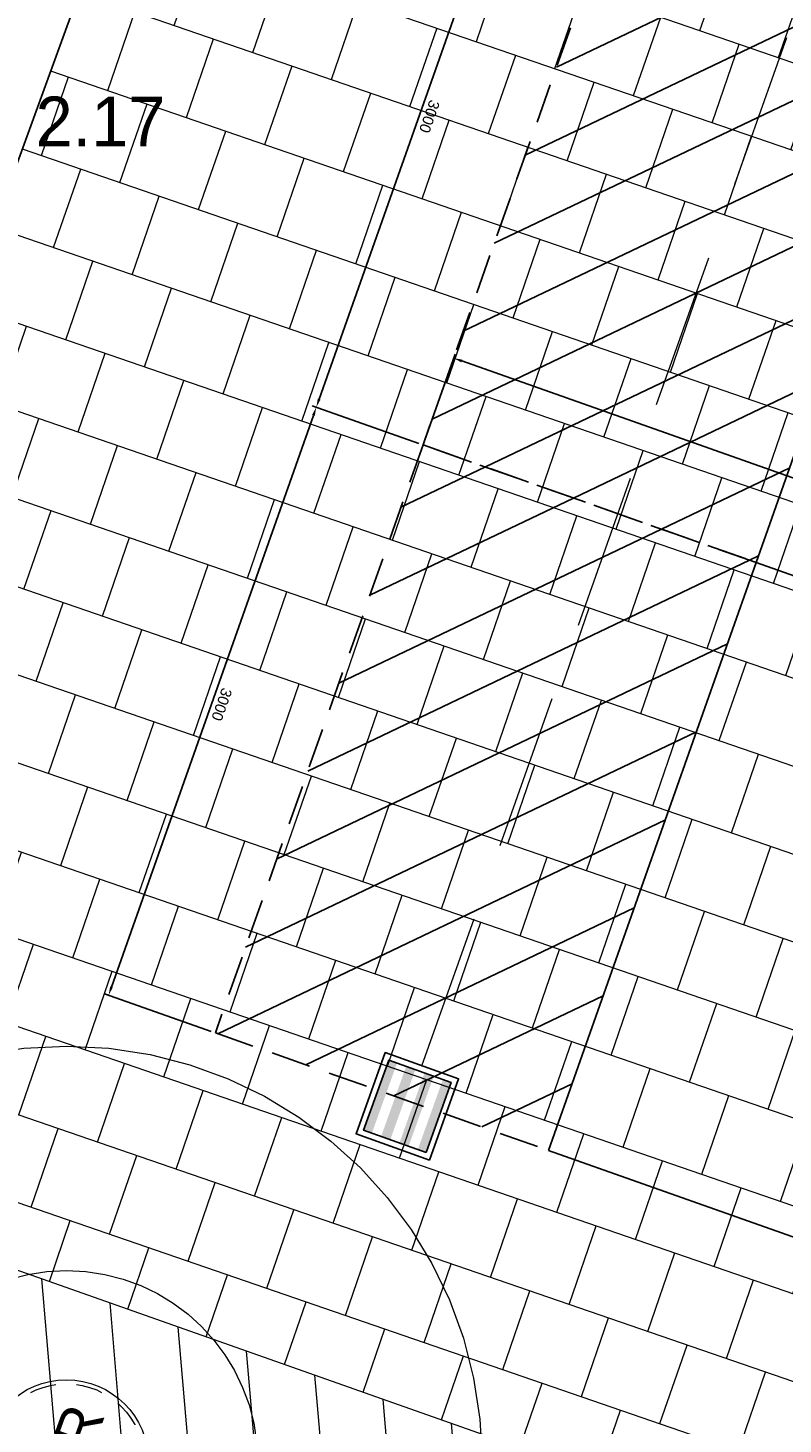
# Model space of a CAD drawing. Header units: metres. Extents: x 134157 to 138734, y 451157 to 455772.
# Tile 7 of 256: x 136354.05 to 136357.68, y 453243.84 to 453250.56. Entities that reach past the tile are written whole.
import ezdxf
from ezdxf.enums import TextEntityAlignment as Align

# ---------------------------------------------------------------- set-up
doc = ezdxf.new("R2010")
doc.units = ezdxf.units.M
for name, pattern in [('DASHED2', [9.525, 6.35, -3.175]), ('DGN_Style_2', [25.092716, 15.05563, -10.037087]), ('HIDDEN', [9.525, 6.35, -3.175]), ('HIDDEN__G5', [1.125, 0.75, -0.375])]:
    doc.linetypes.add(name, pattern=pattern)
doc.layers.add('-DR-alg-hulplijnen', color=210, linetype='Continuous', plot=False)
for name, color, linetype in [('-DR-bs-txt-hoogtemaat', 253, 'Continuous'), ('-DR-nw-inr-fietsparkeren Tulip Traverse', 2, 'Continuous'), ('-DR-nw-rio-straatkolk parkeervak', 1, 'Continuous'), ('-DR-nw-vh-scheiding erfgrens en bebouwing', 3, 'Continuous')]:
    doc.layers.add(name, color=color, linetype=linetype)
doc.layers.add('-DR-nw-gr-arc-gras', color=7, linetype='Continuous', true_color=0xb5d5a4)
for name, color, linetype, lineweight in [('-DR-nw-inr-brandkraan', 2, 'Continuous', 0), ('-DR-nw-rio-HWA 125', 170, 'HIDDEN__G5', 13), ('-DR-nw-vh-arc-herstellen verharding', 253, 'Continuous', 5), ('-DR-nw-vh-arc-tegels 300x300x45', 253, 'Continuous', 9)]:
    doc.layers.add(name, color=color, linetype=linetype, lineweight=lineweight)
doc.styles.add('2-5TXT', font='arial.ttf')
doc.styles.add('Drong', font='txt', dxfattribs={"height": 1.8})
doc.dimstyles.new('VELOPA-drukwerk', dxfattribs={"dimscale": 0, "dimtxt": 2.5, "dimasz": 2, "dimexe": 1, "dimexo": 1, "dimgap": 1, "dimtad": 1, "dimdec": 0, "dimdsep": 46, "dimtxsty": '2-5TXT', "dimcen": 8, "dimadec": 1, "dimazin": 0, "dimtfac": 1, "dimtdec": 0, "dimtmove": 0, "dimatfit": 3, "dimfxl": 1, "dimtolj": 1, "dimtzin": 0, "dimarcsym": 0})

# ---------------------------------------------------------------- blocks, each defined once
blk = doc.blocks.new('block brandkraan')
at = {"layer": '-DR-alg-hulplijnen', "linetype": 'DGN_Style_2', "lineweight": 0}
for radius in [2, 0.92]:
    blk.add_circle((0, 0), radius, dxfattribs=at)
at = {"layer": '-DR-nw-inr-brandkraan', "linetype": 'Continuous', "lineweight": 0, "ltscale": 0.02}
blk.add_circle((0, 0), 0.395, dxfattribs=at)
at = {"layer": '-DR-nw-inr-brandkraan', "linetype": 'DASHED2', "lineweight": 0, "ltscale": 0.02}
blk.add_circle((0, 0), 0.375, dxfattribs=at)
at = {"layer": '-DR-nw-inr-brandkraan', "linetype": 'Continuous', "lineweight": 13, "style": 'Drong'}
blk.add_text('BKR', height=0.2, rotation=70.17517, dxfattribs=at).set_placement((0, 0), align=Align.MIDDLE_CENTER)
blk = doc.blocks.new('*U2195')
h = blk.add_hatch(color=256)
h.dxf.hatch_style = 1
h.paths.add_polyline_path([(-0.1563, 0.467), (-0.1961, 0.4812), (-0.3171, 0.1435), (-0.2773, 0.1292)])
h.paths.add_polyline_path([(-0.0681, 0.4354), (-0.1122, 0.4512), (-0.2332, 0.1134), (-0.1891, 0.0976)])
h.paths.add_polyline_path([(0.0202, 0.4037), (-0.024, 0.4195), (-0.145, 0.0818), (-0.1008, 0.066)])
h.paths.add_polyline_path([(0.104, 0.3737), (0.0643, 0.3879), (-0.0567, 0.0502), (-0.017, 0.036)])
for points in [[(0, 0), (0.14, 0.3907), (-0.213, 0.5172), (-0.353, 0.1265)], [(-0.017, 0.036), (-0.3171, 0.1435), (-0.1961, 0.4812), (0.104, 0.3737)]]:
    blk.add_lwpolyline(points, close=True)
blk = doc.blocks.new('*D2307')
at = {"layer": '-DR-alg-hulplijnen', "color": 0, "lineweight": -2, "ltscale": 4, "transparency": 16777216}
for p, q in [((129.3, -10), (-313.6, -10)), ((-292.9, -51.4), (-292.9, -3593.6)), ((129.3, -3635), (-313.6, -3635))]:
    blk.add_line(p, q, dxfattribs=at)
at = {"layer": '-DR-alg-hulplijnen', "color": 0, "ltscale": 4, "transparency": 16777216}
for points in [[(-299.8, -51.4), (-285.9, -51.4), (-292.9, -10)], [(-299.8, -3593.6), (-285.9, -3593.6), (-292.9, -3635)]]:
    blk.add_solid(points, dxfattribs=at)
at = {"layer": 'Defpoints', "color": 0, "ltscale": 4, "transparency": 16777216}
for p in [(150, -10), (-292.9, -3635), (150, -3635)]:
    blk.add_point(p, dxfattribs=at)
at = {"layer": '-DR-alg-hulplijnen', "color": 0, "ltscale": 4, "transparency": 16777216, "insert": (-340, -1822.5), "char_height": 51.79, "attachment_point": 5, "rotation": 90, "style": '2-5TXT'}
blk.add_mtext('\\A1;3625', dxfattribs=at)
blk = doc.blocks.new('*D2308')
at = {"layer": '-DR-alg-hulplijnen', "color": 0, "lineweight": -2, "ltscale": 4, "transparency": 16777216}
for p, q in [((150, -3655.7), (150, -4200.2)), ((3150, -3655.7), (3150, -4200.2)), ((191.4, -4179.5), (3108.6, -4179.5))]:
    blk.add_line(p, q, dxfattribs=at)
at = {"layer": '-DR-alg-hulplijnen', "color": 0, "ltscale": 4, "transparency": 16777216}
for points in [[(191.4, -4172.6), (191.4, -4186.4), (150, -4179.5)], [(3108.6, -4172.6), (3108.6, -4186.4), (3150, -4179.5)]]:
    blk.add_solid(points, dxfattribs=at)
at = {"layer": 'Defpoints', "color": 0, "ltscale": 4, "transparency": 16777216}
for p in [(150, -3635), (3150, -3635), (3150, -4179.5)]:
    blk.add_point(p, dxfattribs=at)
at = {"layer": '-DR-alg-hulplijnen', "color": 0, "ltscale": 4, "transparency": 16777216, "insert": (1650, -4132.3), "char_height": 51.79, "attachment_point": 5, "style": '2-5TXT'}
blk.add_mtext('\\A1;3000', dxfattribs=at)
blk = doc.blocks.new('Tulip fietsenrek rail')
at = {"layer": '-DR-alg-hulplijnen'}
h = blk.add_hatch(dxfattribs=at)
h.set_pattern_fill('ANSI31', color=256, scale=100, angle=-90)
h.paths.add_polyline_path([(150, -1935), (150, -3635), (3150, -3635), (3150, -1935)])
blk.add_lwpolyline([(3150, -1935), (3150, -10), (150, -10), (150, -1935)], close=True, dxfattribs=at)
at = {"layer": '-DR-alg-hulplijnen', "linetype": 'HIDDEN', "ltscale": 30}
blk.add_lwpolyline([(150, -1935), (150, -3635), (3150, -3635), (3150, -1935)], dxfattribs=at)
at = {"layer": '-DR-alg-hulplijnen', "ltscale": 4}
dim = blk.add_linear_dim(base=(-292.9, -3635), p1=(150, -10), p2=(150, -3635), angle=90, dimstyle='VELOPA-drukwerk', override={"dimscale": 20.716723}, dxfattribs=at)
dim.commit()
dim.dimension.update_dxf_attribs({"geometry": '*D2307', "text_midpoint": (-340, -1822.5)})
dim = blk.add_linear_dim(base=(3150, -4179.5), p1=(150, -3635), p2=(3150, -3635), dimstyle='VELOPA-drukwerk', override={"dimscale": 20.716723}, dxfattribs=at)
dim.commit()
dim.dimension.update_dxf_attribs({"geometry": '*D2308', "text_midpoint": (1650, -4132.3)})

msp = doc.modelspace()

# ---------------------------------------------------------------- hatches: boundary and pattern name
at = {"layer": '-DR-nw-gr-arc-gras', "transparency": 33554687}
h = msp.add_hatch(dxfattribs=at)
h.set_pattern_fill('AGR-BOLLEN', color=256, scale=0.1, pattern_type=2)
h.set_pattern_definition([(115.335625, (136419.71802, 453326.2367), (-0.223681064, -0.105903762), [0.06, -0.187485]), (205.335625, (136419.71802, 453326.2367), (0.105903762, -0.223681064), [0.06, -0.187485])])
edge = h.paths.add_edge_path()
edge.add_arc((-7000776.8095, 3043164.5676), 7592527.9974, 340.05675056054, 340.05722562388)
edge.add_line((136455.7816, 453494.2543), (136455.1236, 453494.4934))
edge.add_arc((380495.2224, 364992.5484), 259592.3036, 160.066656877, 160.080445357)
edge.add_line((136433.8323, 453435.7615), (136433.8135, 453435.7683))
edge.add_line((136433.8135, 453435.7683), (136432.1795, 453431.2551))
edge.add_line((136432.1795, 453431.2551), (136432.1983, 453431.2483))
edge.add_line((136432.1983, 453431.2483), (136431.6776, 453429.8696))
edge.add_line((136431.6776, 453429.8696), (136432.3364, 453429.6312))
edge.add_line((136432.3364, 453429.6312), (136434.3093, 453435.0766))
at = {"layer": '-DR-nw-vh-arc-herstellen verharding'}
h = msp.add_hatch(dxfattribs=at)
h.set_pattern_fill('ANSI31', color=256, scale=0.1, angle=339.55108)
h.set_pattern_definition([(94.8867083, (0, 0), (-0.3163459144, -0.02704648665), [])])
edge = h.paths.add_edge_path()
edge.add_line((136357.3041, 453243.4152), (136356.43, 453240.9399))
edge.add_arc((136353.7898, 453241.8722), 2.8, 253.36132, 340.54986, ccw=False)
edge.add_line((136352.988, 453239.1895), (136352.0299, 453239.4758))
edge.add_line((136352.0299, 453239.4758), (136351.7436, 453238.5177))
edge.add_line((136351.7436, 453238.5177), (136350.7906, 453238.8184))
edge.add_line((136350.7906, 453238.8184), (136351.3581, 453240.7203))
edge.add_line((136351.3581, 453240.7203), (136353.2744, 453240.1476))
edge.add_arc((136353.7898, 453241.8722), 1.8, 253.36132, 340.54986)
edge.add_line((136355.487, 453241.2728), (136356.0282, 453242.8053))
edge.add_line((136356.0282, 453242.8053), (136351.9391, 453244.2493))
edge.add_line((136351.9391, 453244.2493), (136352.275, 453245.1912))
edge.add_line((136352.275, 453245.1912), (136357.3041, 453243.4152))
at = {"layer": '-DR-nw-vh-arc-tegels 300x300x45'}
h = msp.add_hatch(dxfattribs=at)
h.set_pattern_fill('AVH-TEGEL_200X200_HALFST', color=256, scale=2, angle=71, pattern_type=2)
h.set_pattern_definition([(71, (0, 0), (-0.05887645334, 0.44332106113), [0.4, -0.4]), (161, (0, 0), (-0.13022726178, -0.37820743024), [])])
edge = h.paths.add_edge_path()
edge.add_line((136352.2812, 453245.1899), (136357.3044, 453243.416))
edge.add_line((136357.3044, 453243.416), (136356.43, 453240.9399))
edge.add_arc((136353.7898, 453241.8722), 2.8, 253.36132, 340.54986, ccw=False)
edge.add_line((136352.988, 453239.1895), (136352.0299, 453239.4758))
edge.add_line((136352.0299, 453239.4758), (136351.7436, 453238.5177))
edge.add_line((136351.7436, 453238.5177), (136352.7017, 453238.2313))
edge.add_arc((136353.7894, 453241.8768), 3.8043, 253.38708, 342.56753)
edge.add_line((136357.4189, 453240.7371), (136357.136, 453240.837))
edge.add_line((136357.136, 453240.837), (136357.6355, 453242.2514))
edge.add_line((136357.6355, 453242.2514), (136357.9184, 453242.1515))
edge.add_line((136357.9184, 453242.1515), (136358.2473, 453243.083))
edge.add_line((136358.2473, 453243.083), (136360.8887, 453250.5626))
edge.add_line((136360.8887, 453250.5626), (136360.6529, 453250.6459))
edge.add_line((136360.6529, 453250.6459), (136360.8028, 453251.0702))
edge.add_line((136360.8028, 453251.0702), (136360.7556, 453251.0868))
edge.add_line((136360.7556, 453251.0868), (136355.1659, 453253.1202))
edge.add_line((136355.1659, 453253.1202), (136352.2812, 453245.1899))

# ---------------------------------------------------------------- linework, layer by layer
at = {"layer": '-DR-nw-rio-HWA 125', "flags": 128}
msp.add_lwpolyline([(136355.9455, 453245.5662), (136358.9682, 453254.0824), (136359.608, 453254.3902), (136361.5828, 453253.707), (136361.9644, 453253.8924)], dxfattribs=at)
at = {"layer": '-DR-nw-vh-arc-tegels 300x300x45', "flags": 128}
msp.add_lwpolyline([(136352.0299, 453239.4758), (136352.988, 453239.1895, 0.399913), (136356.43, 453240.9399), (136357.3041, 453243.4152), (136352.275, 453245.1912)], format="xyb", dxfattribs=at)
at = {"layer": '-DR-nw-vh-scheiding erfgrens en bebouwing', "flags": 128}
msp.add_lwpolyline([(136356.5451, 453256.9119), (136351.9391, 453244.2493)], dxfattribs=at)

# ---------------------------------------------------------------- block references
at = {"layer": '-DR-nw-inr-fietsparkeren Tulip Traverse', "xscale": 0.001, "yscale": 0.001, "zscale": 0.001, "rotation": 250.5473389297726}
for p in [(136360.4273, 453250.3127), (136359.4282, 453247.4839)]:
    msp.add_blockref('Tulip fietsenrek rail', p, dxfattribs=at)
at = {"layer": '-DR-nw-rio-straatkolk parkeervak'}
msp.add_blockref('*U2195', (136355.9821, 453245.1123), dxfattribs=at)
msp.add_blockref('block brandkraan', (136354.235, 453243.6607))

# ---------------------------------------------------------------- texts
at = {"layer": '-DR-bs-txt-hoogtemaat', "color": 253, "insert": (136354.087, 453249.989, 2.169), "char_height": 0.24, "attachment_point": 7, "style": 'Drong'}
msp.add_mtext('2.17', dxfattribs=at)

doc.saveas('drawing.dxf')
